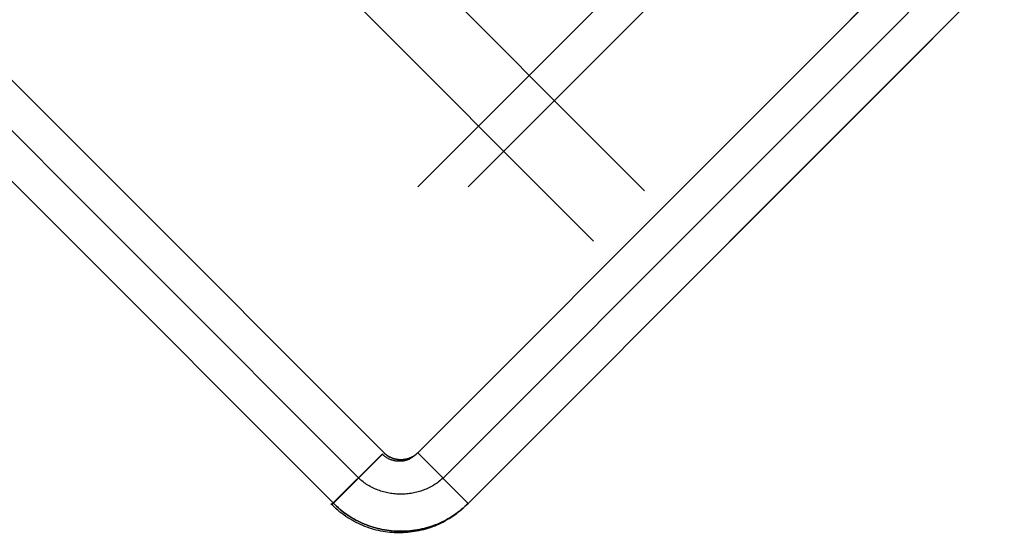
# Model space of a CAD drawing. Header units: millimetres. Extents: x -630 to 192, y -7 to 1615.
# Tile 79 of 249: x 149 to 170, y -7 to 4. Entities that reach past the tile are written whole.
import ezdxf

# ---------------------------------------------------------------- set-up
doc = ezdxf.new("R2010")
doc.units = ezdxf.units.MM
doc.header["$MEASUREMENT"] = 0
doc.layers.add('OVIDIO 160x80x72h', color=7, linetype='Continuous')

msp = doc.modelspace()

# ---------------------------------------------------------------- linework, layer by layer
at = {"layer": 'OVIDIO 160x80x72h'}
for points in [[(126.245, 36.142), (162.437, -0.05)], [(125.185, 35.081), (161.369, -1.103)], [(157.676, -5.542), (190.202, 26.984)], [(190.202, 26.984), (157.676, -5.542)], [(158.207, -6.072), (190.733, 26.454)], [(191.263, 25.923), (158.737, -6.603)], [(158.737, -6.603), (191.263, 25.923)], [(163.156, -0.062), (184.722, 21.504)], [(164.217, -1.123), (185.783, 20.443)], [(138.761, 11.605), (156.431, -6.065)], [(158.737, -6.603), (157.676, -5.542)], [(157.676, -5.542), (158.737, -6.603)]]:
    msp.add_lwpolyline(points, dxfattribs=at)
at = {"layer": 'OVIDIO 160x80x72h', "extrusion": (0.000405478, -0.000405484, 1)}
for points in [[(139.291, 12.135), (156.963, -5.537)], [(156.963, -5.537), (139.291, 12.135)]]:
    msp.add_lwpolyline(points, dxfattribs=at)
at = {"layer": 'OVIDIO 160x80x72h', "extrusion": (8.00279e-07, -8.00276e-07, 1)}
for points in [[(155.899, -6.594), (138.23, 11.075)], [(138.23, 11.075), (155.899, -6.594)]]:
    msp.add_lwpolyline(points, dxfattribs=at)
at = {"layer": 'OVIDIO 160x80x72h', "extrusion": (0.999884, -0.000231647, -0.015199)}
for points in [[(-5.5, 2.222), (5.476, 722.329)], [(5.476, 722.329), (-5.5, 2.222)]]:
    msp.add_lwpolyline(points, dxfattribs=at)
at = {"layer": 'OVIDIO 160x80x72h', "extrusion": (-0.000231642, 0.999884, -0.015217)}
for points in [[(-168.638, 719.865), (-157.675, -0.219)], [(-157.675, -0.219), (-168.638, 719.865)], [(-158.735, -0.235), (-169.698, 719.849)], [(-169.698, 719.849), (-158.735, -0.235)]]:
    msp.add_lwpolyline(points, dxfattribs=at)
at = {"layer": 'OVIDIO 160x80x72h', "extrusion": (0.999884, -0.000231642, -0.015217)}
for points in [[(-5.653, 2.237), (5.31, 722.334)], [(-7.152, 2.26), (3.81, 722.351)]]:
    msp.add_lwpolyline(points, dxfattribs=at)
at = {"layer": 'OVIDIO 160x80x72h', "extrusion": (0.999885, -0.000231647, -0.015188)}
for points in [[(4.427, 722.331), (-6.558, 2.234)], [(-6.558, 2.234), (4.427, 722.331)]]:
    msp.add_lwpolyline(points, dxfattribs=at)
at = {"layer": 'OVIDIO 160x80x72h', "extrusion": (0.015219, 0.015219, 0.999768)}
for points in [[(157.66, -5.576), (157.651, -5.585), (157.642, -5.593), (157.633, -5.601), (157.623, -5.609), (157.614, -5.617), (157.604, -5.624), (157.593, -5.632), (157.583, -5.639), (157.573, -5.646), (157.562, -5.652), (157.551, -5.659), (157.54, -5.665), (157.528, -5.671), (157.517, -5.676), (157.505, -5.681), (157.494, -5.686), (157.482, -5.691), (157.47, -5.695), (157.458, -5.699), (157.446, -5.703), (157.433, -5.706), (157.421, -5.709), (157.409, -5.712), (157.397, -5.714), (157.384, -5.716), (157.372, -5.718), (157.359, -5.72), (157.347, -5.721), (157.335, -5.722), (157.322, -5.722), (157.31, -5.722), (157.298, -5.722), (157.286, -5.722), (157.274, -5.721), (157.261, -5.72), (157.249, -5.719), (157.237, -5.718), (157.224, -5.716), (157.212, -5.713), (157.2, -5.711), (157.187, -5.708), (157.175, -5.705), (157.163, -5.701), (157.151, -5.698), (157.139, -5.693), (157.127, -5.689), (157.115, -5.684), (157.103, -5.679), (157.092, -5.674), (157.08, -5.668), (157.069, -5.662), (157.058, -5.656), (157.047, -5.65), (157.036, -5.643), (157.026, -5.636), (157.015, -5.629), (157.005, -5.621), (156.995, -5.614), (156.986, -5.606), (156.976, -5.598), (156.967, -5.589), (156.958, -5.581), (156.949, -5.572), (156.941, -5.563)], [(158.721, -6.637), (158.684, -6.672), (158.647, -6.706), (158.609, -6.74), (158.57, -6.773), (158.53, -6.804), (158.49, -6.835), (158.449, -6.864), (158.406, -6.893), (158.364, -6.92), (158.32, -6.946), (158.276, -6.972), (158.232, -6.996), (158.186, -7.018), (158.141, -7.04), (158.095, -7.06), (158.049, -7.08), (158.002, -7.098), (157.955, -7.114), (157.908, -7.13), (157.86, -7.144), (157.813, -7.157), (157.765, -7.169), (157.717, -7.18), (157.67, -7.189), (157.622, -7.197), (157.575, -7.204), (157.527, -7.21), (157.48, -7.215), (157.433, -7.218), (157.386, -7.221), (157.339, -7.222), (157.293, -7.222), (157.247, -7.222), (157.2, -7.22), (157.154, -7.217), (157.107, -7.212), (157.059, -7.207), (157.012, -7.201), (156.964, -7.193), (156.917, -7.184), (156.869, -7.174), (156.822, -7.163), (156.774, -7.15), (156.727, -7.137), (156.679, -7.122), (156.632, -7.105), (156.585, -7.088), (156.539, -7.069), (156.493, -7.049), (156.447, -7.028), (156.402, -7.006), (156.357, -6.983), (156.313, -6.958), (156.269, -6.932), (156.226, -6.905), (156.183, -6.877), (156.141, -6.848), (156.1, -6.818), (156.06, -6.787), (156.021, -6.754), (155.982, -6.721), (155.945, -6.687), (155.908, -6.652), (155.872, -6.616)]]:
    msp.add_lwpolyline(points, dxfattribs=at)
at = {"layer": 'OVIDIO 160x80x72h', "extrusion": (0.014183, 0.014097, 0.9998)}
for points in [[(156.949, -5.565), (155.885, -6.623)], [(155.885, -6.623), (156.949, -5.565)]]:
    msp.add_lwpolyline(points, dxfattribs=at)
at = {"layer": 'OVIDIO 160x80x72h', "extrusion": (0.01522, 0.01522, 0.999768)}
msp.add_lwpolyline([(155.892, -6.637), (156.953, -5.576)], dxfattribs=at)
at = {"layer": 'OVIDIO 160x80x72h'}
for points in [[(156.963, -5.537, -0.164), (156.969, -5.543, -0.164), (156.975, -5.549, -0.164), (156.981, -5.556, -0.164), (156.988, -5.562, -0.164), (156.994, -5.568, -0.164), (157.001, -5.573, -0.164), (157.007, -5.579, -0.164), (157.014, -5.584, -0.164), (157.021, -5.589, -0.164), (157.028, -5.595, -0.164), (157.035, -5.6, -0.164), (157.042, -5.604, -0.164), (157.049, -5.609, -0.164), (157.056, -5.614, -0.164), (157.063, -5.618, -0.164), (157.07, -5.622, -0.164), (157.077, -5.626, -0.164), (157.085, -5.63, -0.164), (157.092, -5.634, -0.163), (157.1, -5.638, -0.163), (157.115, -5.645, -0.163), (157.13, -5.651, -0.163), (157.145, -5.657, -0.163), (157.161, -5.663, -0.163), (157.177, -5.668, -0.162), (157.192, -5.672, -0.162), (157.208, -5.676, -0.161), (157.224, -5.679, -0.161), (157.241, -5.682, -0.16), (157.257, -5.684, -0.16), (157.273, -5.686, -0.159), (157.289, -5.688, -0.158), (157.306, -5.688, -0.158), (157.322, -5.689, -0.157), (157.339, -5.688, -0.156), (157.355, -5.688, -0.155), (157.371, -5.686, -0.154), (157.387, -5.685, -0.154), (157.404, -5.682, -0.153), (157.42, -5.679, -0.152), (157.436, -5.676, -0.151), (157.451, -5.672, -0.15), (157.467, -5.667, -0.149), (157.483, -5.662, -0.148), (157.498, -5.657, -0.147), (157.513, -5.651, -0.146), (157.528, -5.644, -0.145), (157.543, -5.637, -0.144), (157.558, -5.63, -0.143), (157.572, -5.622, -0.142), (157.586, -5.613, -0.141), (157.6, -5.605, -0.14), (157.614, -5.595, -0.139), (157.627, -5.585, -0.138), (157.64, -5.575, -0.137), (157.652, -5.565, -0.136), (157.664, -5.554, -0.135), (157.676, -5.542, -0.134)], [(157.676, -5.542, -0.134), (157.664, -5.554, -0.135), (157.652, -5.565, -0.136), (157.64, -5.575, -0.137), (157.627, -5.585, -0.138), (157.614, -5.595, -0.139), (157.6, -5.605, -0.14), (157.586, -5.613, -0.141), (157.572, -5.622, -0.142), (157.558, -5.63, -0.143), (157.543, -5.637, -0.144), (157.528, -5.644, -0.145), (157.513, -5.651, -0.146), (157.498, -5.657, -0.147), (157.483, -5.662, -0.148), (157.467, -5.667, -0.149), (157.451, -5.672, -0.15), (157.436, -5.676, -0.151), (157.42, -5.679, -0.152), (157.404, -5.682, -0.153), (157.387, -5.685, -0.154), (157.371, -5.686, -0.154), (157.355, -5.688, -0.155), (157.339, -5.688, -0.156), (157.322, -5.689, -0.157), (157.306, -5.688, -0.158), (157.289, -5.688, -0.158), (157.273, -5.686, -0.159), (157.257, -5.684, -0.16), (157.241, -5.682, -0.16), (157.224, -5.679, -0.161), (157.208, -5.676, -0.161), (157.192, -5.672, -0.162), (157.177, -5.668, -0.162), (157.161, -5.663, -0.163), (157.145, -5.657, -0.163), (157.13, -5.651, -0.163), (157.115, -5.645, -0.163), (157.1, -5.638, -0.163), (157.092, -5.634, -0.163), (157.085, -5.63, -0.164), (157.077, -5.626, -0.164), (157.07, -5.622, -0.164), (157.063, -5.618, -0.164), (157.056, -5.614, -0.164), (157.049, -5.609, -0.164), (157.042, -5.604, -0.164), (157.035, -5.6, -0.164), (157.028, -5.595, -0.164), (157.021, -5.589, -0.164), (157.014, -5.584, -0.164), (157.007, -5.579, -0.164), (157.001, -5.573, -0.164), (156.994, -5.568, -0.164), (156.988, -5.562, -0.164), (156.981, -5.556, -0.164), (156.975, -5.549, -0.164), (156.969, -5.543, -0.164), (156.963, -5.537, -0.164)], [(158.207, -6.072, -0.134), (158.185, -6.093, -0.134), (158.162, -6.113, -0.135), (158.139, -6.133, -0.135), (158.115, -6.152, -0.135), (158.091, -6.17, -0.136), (158.067, -6.187, -0.136), (158.042, -6.204, -0.137), (158.016, -6.221, -0.137), (157.99, -6.236, -0.137), (157.964, -6.251, -0.138), (157.938, -6.265, -0.138), (157.911, -6.279, -0.138), (157.883, -6.292, -0.139), (157.856, -6.304, -0.139), (157.828, -6.315, -0.14), (157.8, -6.326, -0.14), (157.771, -6.336, -0.14), (157.742, -6.346, -0.141), (157.713, -6.355, -0.141), (157.684, -6.363, -0.141), (157.655, -6.371, -0.142), (157.625, -6.378, -0.142), (157.595, -6.384, -0.142), (157.565, -6.39, -0.143), (157.535, -6.395, -0.143), (157.505, -6.399, -0.143), (157.475, -6.403, -0.144), (157.444, -6.406, -0.144), (157.414, -6.408, -0.144), (157.383, -6.41, -0.144), (157.353, -6.411, -0.145), (157.322, -6.411, -0.145), (157.292, -6.411, -0.145), (157.261, -6.41, -0.146), (157.231, -6.408, -0.146), (157.2, -6.406, -0.146), (157.17, -6.403, -0.146), (157.139, -6.399, -0.147), (157.109, -6.395, -0.147), (157.079, -6.39, -0.147), (157.049, -6.384, -0.147), (157.019, -6.378, -0.147), (156.99, -6.371, -0.148), (156.96, -6.363, -0.148), (156.931, -6.355, -0.148), (156.902, -6.346, -0.148), (156.873, -6.337, -0.148), (156.845, -6.326, -0.149), (156.817, -6.316, -0.149), (156.789, -6.304, -0.149), (156.761, -6.292, -0.149), (156.734, -6.279, -0.149), (156.707, -6.265, -0.149), (156.68, -6.251, -0.149), (156.654, -6.236, -0.149), (156.628, -6.221, -0.15), (156.603, -6.205, -0.15), (156.578, -6.188, -0.15), (156.554, -6.17, -0.15), (156.529, -6.152, -0.15), (156.506, -6.133, -0.15), (156.483, -6.114, -0.15), (156.46, -6.094, -0.15), (156.438, -6.073, -0.15), (156.432, -6.067, -0.15)], [(158.737, -6.603, -0.134), (158.702, -6.637, -0.134), (158.666, -6.671, -0.134), (158.629, -6.703, -0.134), (158.591, -6.735, -0.134), (158.553, -6.765, -0.134), (158.514, -6.795, -0.134), (158.474, -6.824, -0.134), (158.434, -6.852, -0.134), (158.392, -6.878, -0.134), (158.351, -6.904, -0.134), (158.308, -6.929, -0.134), (158.265, -6.953, -0.134), (158.222, -6.975, -0.134), (158.178, -6.997, -0.134), (158.133, -7.017, -0.134), (158.088, -7.037, -0.134), (158.042, -7.055, -0.134), (157.996, -7.072, -0.134), (157.95, -7.088, -0.134), (157.903, -7.103, -0.134), (157.856, -7.116, -0.134), (157.808, -7.129, -0.134), (157.76, -7.14, -0.134), (157.712, -7.15, -0.134), (157.664, -7.159, -0.134), (157.616, -7.167, -0.134), (157.567, -7.174, -0.134), (157.518, -7.179, -0.134), (157.469, -7.183, -0.134), (157.42, -7.186, -0.134), (157.371, -7.188, -0.134), (157.322, -7.189, -0.134), (157.273, -7.188, -0.134), (157.224, -7.186, -0.134), (157.175, -7.183, -0.134), (157.126, -7.179, -0.134), (157.078, -7.174, -0.134), (157.029, -7.167, -0.134), (156.981, -7.159, -0.134), (156.932, -7.15, -0.134), (156.884, -7.14, -0.134), (156.837, -7.128, -0.134), (156.789, -7.116, -0.134), (156.742, -7.102, -0.134), (156.695, -7.088, -0.134), (156.649, -7.072, -0.134), (156.603, -7.055, -0.134), (156.557, -7.037, -0.134), (156.512, -7.017, -0.134), (156.467, -6.997, -0.134), (156.423, -6.976, -0.134), (156.379, -6.953, -0.134), (156.335, -6.93, -0.134), (156.293, -6.905, -0.134), (156.251, -6.879, -0.134), (156.209, -6.852, -0.134), (156.168, -6.824, -0.134), (156.127, -6.794, -0.134), (156.088, -6.764, -0.134), (156.049, -6.732, -0.134), (156.01, -6.699, -0.134), (155.972, -6.665, -0.134), (155.935, -6.63, -0.134), (155.899, -6.594, -0.134)], [(155.899, -6.594, -0.134), (155.935, -6.63, -0.134), (155.972, -6.665, -0.134), (156.01, -6.699, -0.134), (156.049, -6.732, -0.134), (156.088, -6.764, -0.134), (156.127, -6.794, -0.134), (156.168, -6.824, -0.134), (156.209, -6.852, -0.134), (156.251, -6.879, -0.134), (156.293, -6.905, -0.134), (156.335, -6.93, -0.134), (156.379, -6.953, -0.134), (156.423, -6.976, -0.134), (156.467, -6.997, -0.134), (156.512, -7.017, -0.134), (156.557, -7.037, -0.134), (156.603, -7.055, -0.134), (156.649, -7.072, -0.134), (156.695, -7.088, -0.134), (156.742, -7.102, -0.134), (156.789, -7.116, -0.134), (156.837, -7.128, -0.134), (156.884, -7.14, -0.134), (156.932, -7.15, -0.134), (156.981, -7.159, -0.134), (157.029, -7.167, -0.134), (157.078, -7.174, -0.134), (157.126, -7.179, -0.134), (157.175, -7.183, -0.134), (157.224, -7.186, -0.134), (157.273, -7.188, -0.134), (157.322, -7.189, -0.134), (157.371, -7.188, -0.134), (157.42, -7.186, -0.134), (157.469, -7.183, -0.134), (157.518, -7.179, -0.134), (157.567, -7.174, -0.134), (157.616, -7.167, -0.134), (157.664, -7.159, -0.134), (157.712, -7.15, -0.134), (157.76, -7.14, -0.134), (157.808, -7.129, -0.134), (157.856, -7.116, -0.134), (157.903, -7.103, -0.134), (157.95, -7.088, -0.134), (157.996, -7.072, -0.134), (158.042, -7.055, -0.134), (158.088, -7.037, -0.134), (158.133, -7.017, -0.134), (158.178, -6.997, -0.134), (158.222, -6.975, -0.134), (158.265, -6.953, -0.134), (158.308, -6.929, -0.134), (158.351, -6.904, -0.134), (158.392, -6.878, -0.134), (158.434, -6.852, -0.134), (158.474, -6.824, -0.134), (158.514, -6.795, -0.134), (158.553, -6.765, -0.134), (158.591, -6.735, -0.134), (158.629, -6.703, -0.134), (158.666, -6.671, -0.134), (158.702, -6.637, -0.134), (158.737, -6.603, -0.134)]]:
    msp.add_polyline3d(points, dxfattribs=at)

doc.saveas('drawing.dxf')
